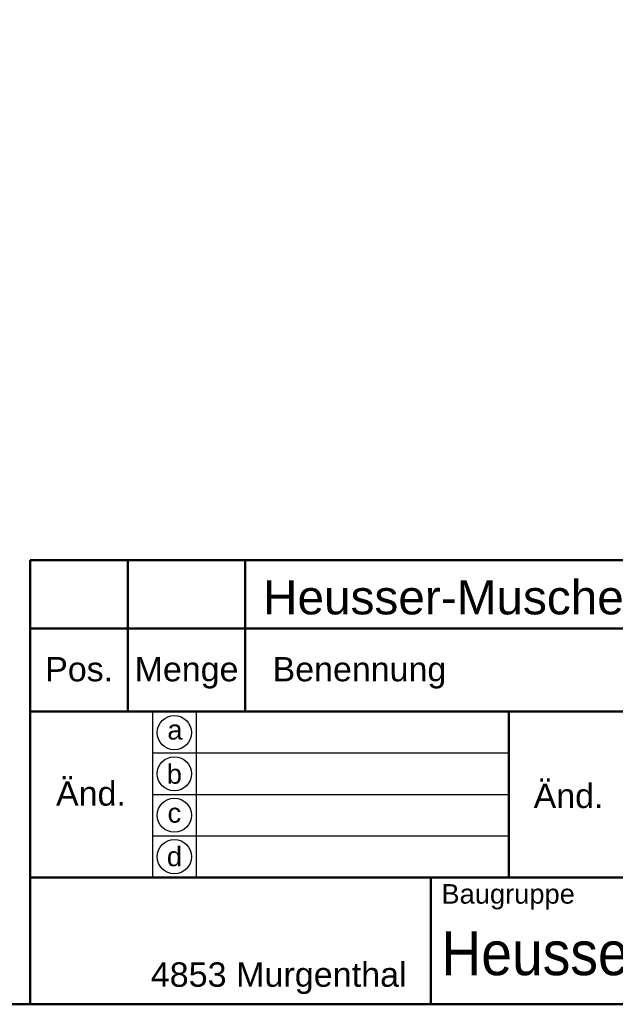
# Model space of a CAD drawing. Header units: millimetres. Extents: x 20 to 833, y 20 to 574.
# Tile 5 of 7: x 438 to 560, y 20 to 222. Entities that reach past the tile are written whole.
import ezdxf
from ezdxf.enums import TextEntityAlignment as Align

# ---------------------------------------------------------------- set-up
doc = ezdxf.new("R2010")
doc.units = ezdxf.units.MM
doc.header["$LTSCALE"] = 2
for name, color, linetype, lineweight in [('Skizziergeometrie(DIN)', 7, 'Continuous', 50), ('Skizzierlinie(DIN)', 7, 'Continuous', 25), ('Symbole(DIN)', 7, 'Continuous', 25)]:
    doc.layers.add(name, color=color, linetype=linetype, lineweight=lineweight)
doc.styles.add('Aktuell-DIN', font='arial.ttf')
doc.styles.add('Textstil10', font='arial.ttf')
doc.styles.add('Textstil41', font='arial.ttf', dxfattribs={"width": 0.8})
doc.styles.add('Textstil83', font='arial.ttf', dxfattribs={"width": 0.8})

# ---------------------------------------------------------------- blocks, each defined once
blk = doc.blocks.new('Ränder Standardrahmen')
at = {"layer": 'Skizziergeometrie(DIN)', "flags": 128}
blk.add_lwpolyline([(10, 10), (10, 287), (410, 287), (410, 10), (10, 10)], dxfattribs=at)
blk = doc.blocks.new('Schriftfelder Heusser')
at = {"layer": 'Skizziergeometrie(DIN)'}
for p, q in [((101, 229.92), (101, 236.92)), ((101, 236.92), (291, 236.92)), ((111, 229.92), (111, 236.92)), ((123, 229.92), (123, 236.92)), ((101, 191.42), (101, 229.92)), ((101, 229.92), (291, 229.92)), ((111, 229.92), (111, 221.42)), ((123, 229.92), (123, 221.42)), ((101, 221.42), (291, 221.42)), ((150, 221.42), (150, 204.42)), ((101, 204.42), (291, 204.42)), ((142, 204.42), (142, 191.42)), ((291, 191.42), (101, 191.42))]:
    blk.add_line(p, q, dxfattribs=at)
at = {"layer": 'Skizzierlinie(DIN)'}
for p, q in [((113.5, 221.42), (113.5, 204.42)), ((118, 221.42), (118, 204.42)), ((113.5, 217.17), (150, 217.17)), ((113.5, 212.92), (150, 212.92)), ((113.5, 208.67), (150, 208.67))]:
    blk.add_line(p, q, dxfattribs=at)
for centre in [(115.75, 219.25), (115.75, 215.04), (115.75, 210.79), (115.75, 206.54)]:
    blk.add_circle(centre, 1.75, dxfattribs=at)
at = {"layer": 'Symbole(DIN)', "color": 179, "true_color": 0x262659, "style": 'Aktuell-DIN'}
for s, insert, char_height, attachment_point in [('Pos.', (106, 227), 2.489, 2), ('Menge', (117, 227), 2.489, 2), ('Benennung', (125.81, 225.38), 2.489, 4), ('\\fArial|b0|i0;a', (115.81, 219.53), 2, 5), ('\\fArial|b0|i0;b', (115.75, 215), 2, 5), ('\\fArial|b0|i0;c', (115.75, 211.01), 2, 5), ('\\fArial|b0|i0;d', (115.76, 206.55), 2, 5), ('\\fArial|b0|i0;\\H2.0000;Baugruppe', (143.1, 203.73), 2, 1), ('\\fArial|b0|i0;\\H2.5000;4853 Murgenthal', (113.33, 192.46), 2.5, 7)]:
    blk.add_mtext(s, dxfattribs=dict(at, insert=insert, char_height=char_height, attachment_point=attachment_point))
at = {"layer": 'Symbole(DIN)', "color": 179, "true_color": 0x262659, "char_height": 2.489, "width": 12.3494, "attachment_point": 5, "style": 'Aktuell-DIN'}
for insert in [(107.21, 213), (156.12, 212.76)]:
    blk.add_mtext('Änd.', dxfattribs=dict(at, insert=insert))
at = {"layer": 'Symbole(DIN)', "color": 7, "insert": (143.1, 196.62), "char_height": 4.5, "width": 90.18, "attachment_point": 4, "style": 'Aktuell-DIN'}
blk.add_mtext('\\fArial|b0|i0;\\W0.90;\\H4.5000;Heusser-Muschel Serie 3  EN179', dxfattribs=at)
at = {"layer": 'Symbole(DIN)', "color": 179, "true_color": 0x262659, "style": 'Textstil10'}
blk.add_attdef('ERSTELLUNGSDATUM_001', (217.26, 218.29), '', height=2, dxfattribs=at)
at = {"layer": 'Symbole(DIN)', "color": 179, "true_color": 0x262659}
for tag, height, style, p in [('AUTOR', 2.49, 'Aktuell-DIN', (240.03, 219.26)), ('KONTROLLDATUM', 2, 'Textstil10', (217.42, 215.04)), ('KONTROLLIERT_VON', 2, 'Textstil10', (239.98, 215.05))]:
    blk.add_attdef(tag, text='', height=height, dxfattribs=dict(at, style=style)).set_placement(p, align=Align.MIDDLE_LEFT)
at = {"layer": 'Symbole(DIN)', "color": 7, "style": 'Textstil83', "width": 0.8}
blk.add_attdef('Anfänglicher_Ansichtsmaßstab_001', (281.57, 213.34), '', height=2.3, dxfattribs=at)
at = {"layer": 'Symbole(DIN)', "color": 179, "true_color": 0x262659, "style": 'Textstil10'}
blk.add_attdef('PROJEKT', text='', height=2, dxfattribs=at).set_placement((217.77, 209.72), align=Align.BOTTOM_LEFT)
at = {"layer": 'Symbole(DIN)', "color": 7, "style": 'Textstil41', "width": 0.8}
blk.add_attdef('STATUS', text='', height=5, dxfattribs=at).set_placement((284.53, 195.86), align=Align.MIDDLE_CENTER)

msp = doc.modelspace()

# ---------------------------------------------------------------- block references
at = {"xscale": 2, "yscale": 2, "zscale": 2}
for name, p in [('Ränder Standardrahmen', (0, 0)), ('Schriftfelder Heusser', (238, -362.833))]:
    msp.add_blockref(name, p, dxfattribs=at)

# ---------------------------------------------------------------- texts
at = {"layer": 'Symbole(DIN)', "color": 7, "insert": (487.659, 106.906), "char_height": 7, "width": 145.65549, "attachment_point": 1, "style": 'Aktuell-DIN'}
msp.add_mtext('{\\fArial|b0|i0;\\H7.0000;Heusser-Muschel S3.13.D2.392R}', dxfattribs=at)

doc.saveas('drawing.dxf')
